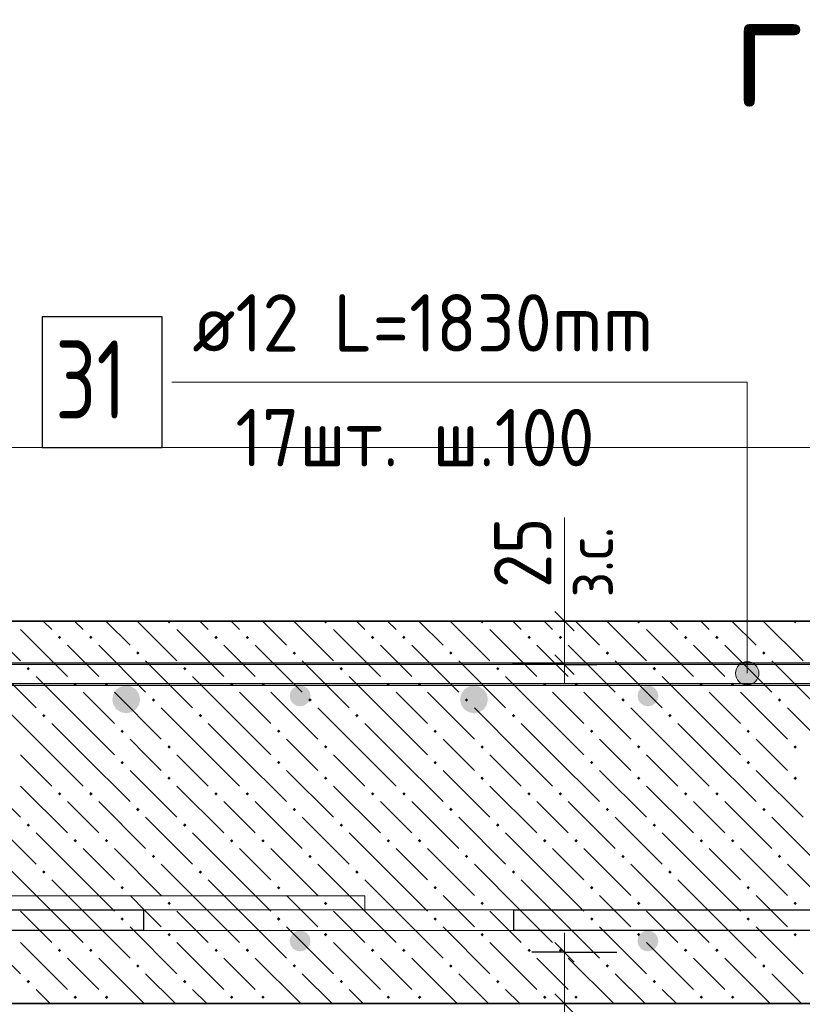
# Model space of a CAD drawing. Header units: millimetres. Extents: x 0 to 42000, y 0 to 29700.
# Tile 19 of 33: x 25698 to 28698, y 16704 to 20480. Entities that reach past the tile are written whole.
import ezdxf

# ---------------------------------------------------------------- set-up
doc = ezdxf.new("R2010")
doc.units = ezdxf.units.MM
for name, color, linetype, lineweight in [('Standard', 7, 'Continuous', 25), ('ДОП Верх по У', 7, 'Continuous', 18), ('ДОП Верх по Х', 7, 'Continuous', 18), ('ДОП Низ по У', 7, 'Continuous', 18), ('ЖБ Перекрытие верхний уровень', 7, 'Continuous', 18), ('Размерная линия_ общее', 7, 'Continuous', 13), ('Фиксатор', 7, 'Continuous', 50), ('Фоновоя арматура Х1', 7, 'Continuous', 25)]:
    doc.layers.add(name, color=color, linetype=linetype, lineweight=lineweight)
doc.styles.add('ISOCPEUR', font='txt')

msp = doc.modelspace()

# ---------------------------------------------------------------- hatches: boundary and pattern name
at = {"layer": 'Standard', "linetype": 'Continuous', "lineweight": 13, "transparency": 33554687}
for points in [[(28464.1, 18011.7), (28509.1, 18011.7), (28486.6, 18018)], [(28441.6, 17973), (28531.6, 17973), (28525.3, 17995.5)], [(28441.6, 17973), (28525.3, 17995.5), (28447.9, 17995.5)], [(28447.9, 17995.5), (28525.3, 17995.5), (28509.1, 18011.7)], [(28447.9, 17995.5), (28509.1, 18011.7), (28464.1, 18011.7)], [(28447.9, 17950.5), (28531.6, 17973), (28441.6, 17973)], [(28447.9, 17950.5), (28525.3, 17950.5), (28531.6, 17973)], [(28464.1, 17934.3), (28525.3, 17950.5), (28447.9, 17950.5)], [(28464.1, 17934.3), (28509.1, 17934.3), (28525.3, 17950.5)], [(28509.1, 17934.3), (28464.1, 17934.3), (28486.6, 17928)]]:
    msp.add_hatch(color=7, dxfattribs=at).paths.add_polyline_path(points)
at = {"layer": 'ДОП Верх по Х', "linetype": 'Continuous', "lineweight": 25, "transparency": 33554687}
for points in [[(26159.4, 17873), (26155.3, 17893.4), (26143.8, 17910.7), (26126.5, 17922.3), (26106.1, 17926.4), (26085.7, 17922.3), (26068.3, 17910.7), (26056.8, 17893.4), (26052.7, 17873), (26056.8, 17852.6), (26068.3, 17835.3), (26085.7, 17823.8), (26106.1, 17819.7), (26126.5, 17823.8), (26143.8, 17835.3), (26155.3, 17852.6)], [(27492.7, 17873), (27488.7, 17893.4), (27477.1, 17910.7), (27459.8, 17922.3), (27439.4, 17926.4), (27419, 17922.3), (27401.7, 17910.7), (27390.1, 17893.4), (27386.1, 17873), (27390.1, 17852.6), (27401.7, 17835.3), (27419, 17823.8), (27439.4, 17819.7), (27459.8, 17823.8), (27477.1, 17835.3), (27488.7, 17852.6)]]:
    msp.add_hatch(color=7, dxfattribs=at).paths.add_polyline_path(points)
at = {"layer": 'ЖБ Перекрытие верхний уровень', "linetype": 'Continuous', "lineweight": 18, "transparency": 33554687}
for points in [[(26264.2, 18170.8), (26266.4, 18173), (26274.9, 18173), (26277.1, 18170.8), (26270.6, 18164.3)], [(26864.2, 18170.8), (26866.4, 18173), (26874.9, 18173), (26877.1, 18170.8), (26870.6, 18164.3)], [(27464.2, 18170.8), (27466.4, 18173), (27474.9, 18173), (27477.1, 18170.8), (27470.6, 18164.3)], [(28064.2, 18170.8), (28066.4, 18173), (28074.9, 18173), (28077.1, 18170.8), (28070.6, 18164.3)], [(28664.2, 18170.8), (28666.4, 18173), (28674.9, 18173), (28677.1, 18170.8), (28670.6, 18164.3)], [(25844.2, 18110.8), (25850.7, 18117.3), (25857.2, 18110.8), (25850.7, 18104.3)], [(25964.2, 18110.8), (25970.6, 18117.3), (25977.1, 18110.8), (25970.6, 18104.3)], [(26444.2, 18110.8), (26450.7, 18117.3), (26457.2, 18110.8), (26450.7, 18104.3)], [(26564.2, 18110.8), (26570.6, 18117.3), (26577.1, 18110.8), (26570.6, 18104.3)], [(27044.2, 18110.8), (27050.7, 18117.3), (27057.2, 18110.8), (27050.7, 18104.3)], [(27164.2, 18110.8), (27170.6, 18117.3), (27177.1, 18110.8), (27170.6, 18104.3)], [(27644.2, 18110.8), (27650.7, 18117.3), (27657.2, 18110.8), (27650.7, 18104.3)], [(27764.2, 18110.8), (27770.6, 18117.3), (27777.1, 18110.8), (27770.6, 18104.3)], [(28244.2, 18110.8), (28250.7, 18117.3), (28257.1, 18110.8), (28250.7, 18104.3)], [(28364.2, 18110.8), (28370.6, 18117.3), (28377.1, 18110.8), (28370.6, 18104.3)], [(26144.2, 18050.8), (26150.7, 18057.3), (26157.2, 18050.8), (26150.7, 18044.3)], [(26744.2, 18050.8), (26750.7, 18057.3), (26757.2, 18050.8), (26750.7, 18044.3)], [(27344.2, 18050.8), (27350.7, 18057.3), (27357.2, 18050.8), (27350.7, 18044.3)], [(27944.2, 18050.8), (27950.7, 18057.3), (27957.1, 18050.8), (27950.7, 18044.3)], [(28544.2, 18050.8), (28550.7, 18057.3), (28557.1, 18050.8), (28550.7, 18044.3)], [(25724.2, 17990.8), (25730.7, 17997.3), (25737.2, 17990.8), (25730.7, 17984.3)], [(26324.2, 17990.8), (26330.7, 17997.3), (26337.2, 17990.8), (26330.7, 17984.3)], [(26924.2, 17990.8), (26930.7, 17997.3), (26937.2, 17990.8), (26930.7, 17984.3)], [(27524.2, 17990.8), (27530.7, 17997.3), (27537.2, 17990.8), (27530.7, 17984.3)], [(28124.2, 17990.8), (28130.7, 17997.3), (28137.2, 17990.8), (28130.7, 17984.3)], [(25904.2, 17930.8), (25910.7, 17937.3), (25917.2, 17930.8), (25910.7, 17924.3)], [(26024.2, 17930.8), (26030.7, 17937.3), (26037.2, 17930.8), (26030.7, 17924.3)], [(26504.2, 17930.8), (26510.7, 17937.3), (26517.2, 17930.8), (26510.7, 17924.3)], [(26624.2, 17930.8), (26630.7, 17937.3), (26637.2, 17930.8), (26630.7, 17924.3)], [(27104.2, 17930.8), (27110.7, 17937.3), (27117.2, 17930.8), (27110.7, 17924.3)], [(27224.2, 17930.8), (27230.7, 17937.3), (27237.2, 17930.8), (27230.7, 17924.3)], [(27704.2, 17930.8), (27710.7, 17937.3), (27717.2, 17930.8), (27710.7, 17924.3)], [(27824.2, 17930.8), (27830.7, 17937.3), (27837.2, 17930.8), (27830.7, 17924.3)], [(28304.2, 17930.8), (28310.7, 17937.3), (28317.2, 17930.8), (28310.7, 17924.3)], [(28424.2, 17930.8), (28430.7, 17937.3), (28437.2, 17930.8), (28430.7, 17924.3)], [(26204.2, 17870.8), (26210.7, 17877.3), (26217.2, 17870.8), (26210.7, 17864.3)], [(26804.2, 17870.8), (26810.7, 17877.3), (26817.2, 17870.8), (26810.7, 17864.3)], [(27404.2, 17870.8), (27410.7, 17877.3), (27417.2, 17870.8), (27410.7, 17864.3)], [(28004.2, 17870.8), (28010.7, 17877.3), (28017.2, 17870.8), (28010.7, 17864.3)], [(28604.2, 17870.8), (28610.7, 17877.3), (28617.2, 17870.8), (28610.7, 17864.3)], [(25784.1, 17810.8), (25790.6, 17817.3), (25797.1, 17810.8), (25790.6, 17804.3)], [(26384.1, 17810.8), (26390.6, 17817.3), (26397.1, 17810.8), (26390.6, 17804.3)], [(26984.1, 17810.8), (26990.6, 17817.3), (26997.1, 17810.8), (26990.6, 17804.3)], [(27584.1, 17810.8), (27590.6, 17817.3), (27597.1, 17810.8), (27590.6, 17804.3)], [(28184.1, 17810.8), (28190.6, 17817.3), (28197.1, 17810.8), (28190.6, 17804.3)], [(26084.1, 17750.8), (26090.6, 17757.3), (26097.1, 17750.8), (26090.6, 17744.3)], [(26684.1, 17750.8), (26690.6, 17757.3), (26697.1, 17750.8), (26690.6, 17744.3)], [(27284.1, 17750.8), (27290.6, 17757.3), (27297.1, 17750.8), (27290.6, 17744.3)], [(27884.1, 17750.8), (27890.6, 17757.3), (27897.1, 17750.8), (27890.6, 17744.3)], [(28484.1, 17750.8), (28490.6, 17757.3), (28497.1, 17750.8), (28490.6, 17744.3)], [(26264.2, 17690.8), (26270.6, 17697.3), (26277.1, 17690.8), (26270.6, 17684.3)], [(26864.2, 17690.8), (26870.6, 17697.3), (26877.1, 17690.8), (26870.6, 17684.3)], [(27464.2, 17690.8), (27470.6, 17697.3), (27477.1, 17690.8), (27470.6, 17684.3)], [(28064.2, 17690.8), (28070.6, 17697.3), (28077.1, 17690.8), (28070.6, 17684.3)], [(28664.2, 17690.8), (28670.6, 17697.3), (28677.1, 17690.8), (28670.6, 17684.3)], [(26084.1, 17630.8), (26090.6, 17637.3), (26097.1, 17630.8), (26090.6, 17624.3)], [(26684.1, 17630.8), (26690.6, 17637.3), (26697.1, 17630.8), (26690.6, 17624.3)], [(27284.1, 17630.8), (27290.6, 17637.3), (27297.1, 17630.8), (27290.6, 17624.3)], [(27884.1, 17630.8), (27890.6, 17637.3), (27897.1, 17630.8), (27890.6, 17624.3)], [(28484.1, 17630.8), (28490.6, 17637.3), (28497.1, 17630.8), (28490.6, 17624.3)], [(26264.2, 17570.8), (26270.6, 17577.3), (26277.1, 17570.8), (26270.6, 17564.3)], [(26864.2, 17570.8), (26870.6, 17577.3), (26877.1, 17570.8), (26870.6, 17564.3)], [(27464.2, 17570.8), (27470.6, 17577.3), (27477.1, 17570.8), (27470.6, 17564.3)], [(28064.2, 17570.8), (28070.6, 17577.3), (28077.1, 17570.8), (28070.6, 17564.3)], [(28664.2, 17570.8), (28670.6, 17577.3), (28677.1, 17570.8), (28670.6, 17564.3)], [(25844.2, 17510.8), (25850.7, 17517.3), (25857.2, 17510.8), (25850.7, 17504.3)], [(25964.2, 17510.8), (25970.6, 17517.3), (25977.1, 17510.8), (25970.6, 17504.3)], [(26444.2, 17510.8), (26450.7, 17517.3), (26457.2, 17510.8), (26450.7, 17504.3)], [(26564.2, 17510.8), (26570.6, 17517.3), (26577.1, 17510.8), (26570.6, 17504.3)], [(27044.2, 17510.8), (27050.7, 17517.3), (27057.2, 17510.8), (27050.7, 17504.3)], [(27164.2, 17510.8), (27170.6, 17517.3), (27177.1, 17510.8), (27170.6, 17504.3)], [(27644.2, 17510.8), (27650.7, 17517.3), (27657.2, 17510.8), (27650.7, 17504.3)], [(27764.2, 17510.8), (27770.6, 17517.3), (27777.1, 17510.8), (27770.6, 17504.3)], [(28244.2, 17510.8), (28250.7, 17517.3), (28257.1, 17510.8), (28250.7, 17504.3)], [(28364.2, 17510.8), (28370.6, 17517.3), (28377.1, 17510.8), (28370.6, 17504.3)], [(26144.2, 17450.8), (26150.7, 17457.3), (26157.2, 17450.8), (26150.7, 17444.3)], [(26744.2, 17450.8), (26750.7, 17457.3), (26757.2, 17450.8), (26750.7, 17444.3)], [(27344.2, 17450.8), (27350.7, 17457.3), (27357.2, 17450.8), (27350.7, 17444.3)], [(27944.2, 17450.8), (27950.7, 17457.3), (27957.1, 17450.8), (27950.7, 17444.3)], [(28544.2, 17450.8), (28550.7, 17457.3), (28557.1, 17450.8), (28550.7, 17444.3)], [(25724.2, 17390.8), (25730.7, 17397.3), (25737.2, 17390.8), (25730.7, 17384.3)], [(26324.2, 17390.8), (26330.7, 17397.3), (26337.2, 17390.8), (26330.7, 17384.3)], [(26924.2, 17390.8), (26930.7, 17397.3), (26937.2, 17390.8), (26930.7, 17384.3)], [(27524.2, 17390.8), (27530.7, 17397.3), (27537.2, 17390.8), (27530.7, 17384.3)], [(28124.2, 17390.8), (28130.7, 17397.3), (28137.2, 17390.8), (28130.7, 17384.3)], [(25904.2, 17330.8), (25910.7, 17337.3), (25917.2, 17330.8), (25910.7, 17324.3)], [(26024.2, 17330.8), (26030.7, 17337.3), (26037.2, 17330.8), (26030.7, 17324.3)], [(26504.2, 17330.8), (26510.7, 17337.3), (26517.2, 17330.8), (26510.7, 17324.3)], [(26624.2, 17330.8), (26630.7, 17337.3), (26637.2, 17330.8), (26630.7, 17324.3)], [(27104.2, 17330.8), (27110.7, 17337.3), (27117.2, 17330.8), (27110.7, 17324.3)], [(27224.2, 17330.8), (27230.7, 17337.3), (27237.2, 17330.8), (27230.7, 17324.3)], [(27704.2, 17330.8), (27710.7, 17337.3), (27717.2, 17330.8), (27710.7, 17324.3)], [(27824.2, 17330.8), (27830.7, 17337.3), (27837.2, 17330.8), (27830.7, 17324.3)], [(28304.2, 17330.8), (28310.7, 17337.3), (28317.2, 17330.8), (28310.7, 17324.3)], [(28424.2, 17330.8), (28430.7, 17337.3), (28437.2, 17330.8), (28430.7, 17324.3)], [(26204.2, 17270.8), (26210.7, 17277.3), (26217.2, 17270.8), (26210.7, 17264.3)], [(26804.2, 17270.8), (26810.7, 17277.3), (26817.2, 17270.8), (26810.7, 17264.3)], [(27404.2, 17270.8), (27410.7, 17277.3), (27417.2, 17270.8), (27410.7, 17264.3)], [(28004.2, 17270.8), (28010.7, 17277.3), (28017.2, 17270.8), (28010.7, 17264.3)], [(28604.2, 17270.8), (28610.7, 17277.3), (28617.2, 17270.8), (28610.7, 17264.3)], [(25784.1, 17210.8), (25790.6, 17217.3), (25797.1, 17210.8), (25790.6, 17204.3)], [(26384.1, 17210.8), (26390.6, 17217.3), (26397.1, 17210.8), (26390.6, 17204.3)], [(26984.1, 17210.8), (26990.6, 17217.3), (26997.1, 17210.8), (26990.6, 17204.3)], [(27584.1, 17210.8), (27590.6, 17217.3), (27597.1, 17210.8), (27590.6, 17204.3)], [(28184.1, 17210.8), (28190.6, 17217.3), (28197.1, 17210.8), (28190.6, 17204.3)], [(26084.1, 17150.8), (26090.6, 17157.3), (26097.1, 17150.8), (26090.6, 17144.3)], [(26684.1, 17150.8), (26690.6, 17157.3), (26697.1, 17150.8), (26690.6, 17144.3)], [(27284.1, 17150.8), (27290.6, 17157.3), (27297.1, 17150.8), (27290.6, 17144.3)], [(27884.1, 17150.8), (27890.6, 17157.3), (27897.1, 17150.8), (27890.6, 17144.3)], [(28484.1, 17150.8), (28490.6, 17157.3), (28497.1, 17150.8), (28490.6, 17144.3)], [(26264.2, 17090.8), (26270.6, 17097.3), (26277.1, 17090.8), (26270.6, 17084.3)], [(26864.2, 17090.8), (26870.6, 17097.3), (26877.1, 17090.8), (26870.6, 17084.3)], [(27464.2, 17090.8), (27470.6, 17097.3), (27477.1, 17090.8), (27470.6, 17084.3)], [(28064.2, 17090.8), (28070.6, 17097.3), (28077.1, 17090.8), (28070.6, 17084.3)], [(28664.2, 17090.8), (28670.6, 17097.3), (28677.1, 17090.8), (28670.6, 17084.3)], [(26084.1, 17030.8), (26090.6, 17037.3), (26097.1, 17030.8), (26090.6, 17024.3)], [(26684.1, 17030.8), (26690.6, 17037.3), (26697.1, 17030.8), (26690.6, 17024.3)], [(27284.1, 17030.8), (27290.6, 17037.3), (27297.1, 17030.8), (27290.6, 17024.3)], [(27884.1, 17030.8), (27890.6, 17037.3), (27897.1, 17030.8), (27890.6, 17024.3)], [(28484.1, 17030.8), (28490.6, 17037.3), (28497.1, 17030.8), (28490.6, 17024.3)], [(26264.2, 16970.8), (26270.6, 16977.3), (26277.1, 16970.8), (26270.6, 16964.3)], [(26864.2, 16970.8), (26870.6, 16977.3), (26877.1, 16970.8), (26870.6, 16964.3)], [(27464.2, 16970.8), (27470.6, 16977.3), (27477.1, 16970.8), (27470.6, 16964.3)], [(28064.2, 16970.8), (28070.6, 16977.3), (28077.1, 16970.8), (28070.6, 16964.3)], [(28664.2, 16970.8), (28670.6, 16977.3), (28677.1, 16970.8), (28670.6, 16964.3)], [(25844.2, 16910.8), (25850.7, 16917.3), (25857.2, 16910.8), (25850.7, 16904.3)], [(25964.2, 16910.8), (25970.6, 16917.3), (25977.1, 16910.8), (25970.6, 16904.3)], [(26444.2, 16910.8), (26450.7, 16917.3), (26457.2, 16910.8), (26450.7, 16904.3)], [(26564.2, 16910.8), (26570.6, 16917.3), (26577.1, 16910.8), (26570.6, 16904.3)], [(27044.2, 16910.8), (27050.7, 16917.3), (27057.2, 16910.8), (27050.7, 16904.3)], [(27164.2, 16910.8), (27170.6, 16917.3), (27177.1, 16910.8), (27170.6, 16904.3)], [(27644.2, 16910.8), (27650.7, 16917.3), (27657.2, 16910.8), (27650.7, 16904.3)], [(27764.2, 16910.8), (27770.6, 16917.3), (27777.1, 16910.8), (27770.6, 16904.3)], [(28244.2, 16910.8), (28250.7, 16917.3), (28257.1, 16910.8), (28250.7, 16904.3)], [(28364.2, 16910.8), (28370.6, 16917.3), (28377.1, 16910.8), (28370.6, 16904.3)], [(26144.2, 16850.8), (26150.7, 16857.3), (26157.2, 16850.8), (26150.7, 16844.3)], [(26744.2, 16850.8), (26750.7, 16857.3), (26757.2, 16850.8), (26750.7, 16844.3)], [(27344.2, 16850.8), (27350.7, 16857.3), (27357.2, 16850.8), (27350.7, 16844.3)], [(27944.2, 16850.8), (27950.7, 16857.3), (27957.1, 16850.8), (27950.7, 16844.3)], [(28544.2, 16850.8), (28550.7, 16857.3), (28557.1, 16850.8), (28550.7, 16844.3)], [(25724.2, 16790.8), (25730.7, 16797.3), (25737.2, 16790.8), (25730.7, 16784.3)], [(26324.2, 16790.8), (26330.7, 16797.3), (26337.2, 16790.8), (26330.7, 16784.3)], [(26924.2, 16790.8), (26930.7, 16797.3), (26937.2, 16790.8), (26930.7, 16784.3)], [(27524.2, 16790.8), (27530.7, 16797.3), (27537.2, 16790.8), (27530.7, 16784.3)], [(28124.2, 16790.8), (28130.7, 16797.3), (28137.2, 16790.8), (28130.7, 16784.3)], [(25904.2, 16730.8), (25910.7, 16737.3), (25917.2, 16730.8), (25910.7, 16724.3)], [(26024.2, 16730.8), (26030.7, 16737.3), (26037.2, 16730.8), (26030.7, 16724.3)], [(26504.2, 16730.8), (26510.7, 16737.3), (26517.2, 16730.8), (26510.7, 16724.3)], [(26624.2, 16730.8), (26630.7, 16737.3), (26637.2, 16730.8), (26630.7, 16724.3)], [(27104.2, 16730.8), (27110.7, 16737.3), (27117.2, 16730.8), (27110.7, 16724.3)], [(27224.2, 16730.8), (27230.7, 16737.3), (27237.2, 16730.8), (27230.7, 16724.3)], [(27704.2, 16730.8), (27710.7, 16737.3), (27717.2, 16730.8), (27710.7, 16724.3)], [(27824.2, 16730.8), (27830.7, 16737.3), (27837.2, 16730.8), (27830.7, 16724.3)], [(28304.2, 16730.8), (28310.7, 16737.3), (28317.2, 16730.8), (28310.7, 16724.3)], [(28424.2, 16730.8), (28430.7, 16737.3), (28437.2, 16730.8), (28430.7, 16724.3)]]:
    msp.add_hatch(color=7, dxfattribs=at).paths.add_polyline_path(points, flags=16)
at = {"layer": 'Фоновоя арматура Х1', "linetype": 'Continuous', "lineweight": 18, "transparency": 33554687}
for points in [[(26812.7, 17886.4), (26809.7, 17901.7), (26801, 17914.6), (26788, 17923.3), (26772.7, 17926.4), (26757.4, 17923.3), (26744.4, 17914.6), (26735.8, 17901.7), (26732.7, 17886.4), (26735.8, 17871.1), (26744.4, 17858.1), (26757.4, 17849.4), (26772.7, 17846.4), (26788, 17849.4), (26801, 17858.1), (26809.7, 17871.1)], [(28146.1, 17886.4), (28143, 17901.7), (28134.4, 17914.6), (28121.4, 17923.3), (28106.1, 17926.4), (28090.8, 17923.3), (28077.8, 17914.6), (28069.1, 17901.7), (28066.1, 17886.4), (28069.1, 17871.1), (28077.8, 17858.1), (28090.8, 17849.4), (28106.1, 17846.4), (28121.4, 17849.4), (28134.4, 17858.1), (28143, 17871.1)], [(26812.7, 16946.4), (26809.7, 16961.7), (26801, 16974.7), (26788, 16983.3), (26772.7, 16986.4), (26757.4, 16983.3), (26744.4, 16974.7), (26735.8, 16961.7), (26732.7, 16946.4), (26735.8, 16931.1), (26744.4, 16918.1), (26757.4, 16909.4), (26772.7, 16906.4), (26788, 16909.4), (26801, 16918.1), (26809.7, 16931.1)], [(28146.1, 16946.4), (28143, 16961.7), (28134.4, 16974.7), (28121.4, 16983.3), (28106.1, 16986.4), (28090.8, 16983.3), (28077.8, 16974.7), (28069.1, 16961.7), (28066.1, 16946.4), (28069.1, 16931.1), (28077.8, 16918.1), (28090.8, 16909.4), (28106.1, 16906.4), (28121.4, 16909.4), (28134.4, 16918.1), (28143, 16931.1)]]:
    msp.add_hatch(color=7, dxfattribs=at).paths.add_polyline_path(points)

# ---------------------------------------------------------------- linework, layer by layer
at = {"layer": 'Standard', "color": 7, "linetype": 'Continuous', "lineweight": 13, "transparency": 33554687}
for p, q in [((27786.4, 18173), (27786.4, 18570.5)), ((28486.6, 18018), (28486.6, 18018)), ((28441.6, 17973), (28441.6, 17973)), ((28531.6, 17973), (28531.6, 17973)), ((28486.6, 17928), (28486.6, 17928)), ((27786.4, 16706.4), (27786.4, 16308.9))]:
    msp.add_line(p, q, dxfattribs=at)
msp.add_lwpolyline([(28486.6, 17973), (28486.6, 19089.7), (26280.6, 19089.7)], dxfattribs=at)
at = {"layer": 'Standard', "color": 254, "linetype": 'Continuous', "lineweight": 13, "true_color": 0xc4c4ff, "transparency": 33554687}
msp.add_lwpolyline([(20484.4, 13506.4), (41354.8, 13506.4), (41354.8, 18839.7), (20484.4, 18839.7), (20484.4, 13506.4)], dxfattribs=at)
at = {"layer": 'Standard', "color": 7, "linetype": 'Continuous', "lineweight": 13, "transparency": 33554687}
msp.add_circle((28486.6, 17973), 45, dxfattribs=at)
at = {"layer": 'ДОП Верх по У', "color": 7, "linetype": 'Continuous', "lineweight": 25, "transparency": 33554687}
for points in [[(25784, 18839.7), (26244, 18839.7), (26244, 19339.7), (25784, 19339.7), (25784, 18839.7)], [(22926.1, 18013), (31006.1, 18013), (31006.1, 16986.4), (27592.7, 16986.4), (27592.7, 17066.4), (30926.1, 17066.4), (30926.1, 17933), (22926.1, 17933), (22926.1, 18013)], [(22926.1, 18013), (31006.1, 18013), (31006.1, 16986.4), (27592.7, 16986.4), (27592.7, 17066.4), (30926.1, 17066.4), (30926.1, 17933), (22926.1, 17933), (22926.1, 18013)]]:
    msp.add_lwpolyline(points, dxfattribs=at)
at = {"layer": 'ДОП Низ по У', "color": 7, "linetype": 'Continuous', "lineweight": 25, "transparency": 33554687}
msp.add_lwpolyline([(26172.7, 16986.4), (21111.1, 16986.4), (21111.1, 17066.4), (26172.7, 17066.4), (26172.7, 16986.4)], dxfattribs=at)
at = {"layer": 'ЖБ Перекрытие верхний уровень', "color": 7, "linetype": 'Continuous', "lineweight": 35, "transparency": 33554687}
for p, q in [((31172.7, 18173), (21151, 18173)), ((21151, 16706.4), (29506.1, 16706.4))]:
    msp.add_line(p, q, dxfattribs=at)
at = {"layer": 'ЖБ Перекрытие верхний уровень', "color": 9, "linetype": 'Continuous', "lineweight": 18, "true_color": 0xc7c7c7, "transparency": 33554687}
for p, q in [((25548.5, 18173), (25700.7, 18020.8)), ((25788.4, 18173), (25820.7, 18140.8)), ((25908.4, 18173), (25940.7, 18140.8)), ((26028.4, 18173), (26120.7, 18080.8)), ((26148.5, 18173), (26300.7, 18020.8)), ((26388.4, 18173), (26420.7, 18140.8)), ((26508.4, 18173), (26540.7, 18140.8)), ((26628.4, 18173), (26720.7, 18080.8)), ((26748.5, 18173), (26900.7, 18020.8)), ((26988.4, 18173), (27020.7, 18140.8)), ((27108.4, 18173), (27140.7, 18140.8)), ((27228.4, 18173), (27320.7, 18080.8)), ((27348.5, 18173), (27500.7, 18020.8)), ((27588.4, 18173), (27620.7, 18140.8)), ((27708.4, 18173), (27740.7, 18140.8)), ((27828.4, 18173), (27920.7, 18080.8)), ((27948.5, 18173), (28100.7, 18020.8)), ((28188.4, 18173), (28220.7, 18140.8)), ((28308.4, 18173), (28340.7, 18140.8)), ((28428.4, 18173), (28520.7, 18080.8)), ((28548.5, 18173), (28700.7, 18020.8)), ((25700.7, 18140.8), (25880.6, 17960.8)), ((26300.7, 18140.8), (26480.6, 17960.8)), ((26900.7, 18140.8), (27080.7, 17960.8)), ((27500.7, 18140.8), (27680.7, 17960.8)), ((28100.7, 18140.8), (28280.7, 17960.8)), ((25940.7, 18020.8), (25880.6, 18080.8)), ((26000.7, 18080.8), (26180.6, 17900.8)), ((26540.7, 18020.8), (26480.6, 18080.8)), ((26600.7, 18080.8), (26780.7, 17900.8)), ((27140.7, 18020.8), (27080.7, 18080.8)), ((27200.7, 18080.8), (27380.7, 17900.8)), ((27740.7, 18020.8), (27680.7, 18080.8)), ((27800.7, 18080.8), (27980.7, 17900.8)), ((28340.7, 18020.8), (28280.7, 18080.8)), ((28400.7, 18080.8), (28580.7, 17900.8)), ((25580.6, 18020.8), (25760.7, 17840.8)), ((26000.7, 17960.8), (25940.7, 18020.8)), ((26180.6, 18020.8), (26360.7, 17840.8)), ((26600.7, 17960.8), (26540.7, 18020.8)), ((26780.7, 18020.8), (26960.7, 17840.8)), ((27200.7, 17960.8), (27140.7, 18020.8)), ((27380.7, 18020.8), (27560.7, 17840.8)), ((27800.7, 17960.8), (27740.7, 18020.8)), ((27980.7, 18020.8), (28160.7, 17840.8)), ((28400.7, 17960.8), (28340.7, 18020.8)), ((28580.7, 18020.8), (28760.7, 17840.8)), ((25940.7, 17780.8), (25760.7, 17960.8)), ((26540.7, 17780.8), (26360.7, 17960.8)), ((27140.7, 17780.8), (26960.7, 17960.8)), ((27740.7, 17780.8), (27560.7, 17960.8)), ((28340.7, 17780.8), (28160.7, 17960.8)), ((25940.7, 17900.8), (26060.7, 17780.8)), ((26060.7, 17900.8), (26240.7, 17720.8)), ((26540.7, 17900.8), (26660.7, 17780.8)), ((26660.7, 17900.8), (26840.7, 17720.8)), ((27140.7, 17900.8), (27260.7, 17780.8)), ((27260.7, 17900.8), (27440.7, 17720.8)), ((27740.7, 17900.8), (27860.7, 17780.8)), ((27860.7, 17900.8), (28040.7, 17720.8)), ((28340.7, 17900.8), (28460.7, 17780.8)), ((28460.7, 17900.8), (28640.7, 17720.8)), ((25820.7, 17660.8), (25640.7, 17840.8)), ((26420.7, 17660.8), (26240.7, 17840.8)), ((27020.7, 17660.8), (26840.7, 17840.8)), ((27620.7, 17660.8), (27440.7, 17840.8)), ((28220.7, 17660.8), (28040.7, 17840.8)), ((28820.7, 17660.8), (28640.7, 17840.8)), ((25820.7, 17780.8), (25940.7, 17660.8)), ((25940.7, 17780.8), (26060.7, 17660.8)), ((26420.7, 17780.8), (26540.7, 17660.8)), ((26540.7, 17780.8), (26660.7, 17660.8)), ((27020.7, 17780.8), (27140.7, 17660.8)), ((27140.7, 17780.8), (27260.7, 17660.8)), ((27620.7, 17780.8), (27740.7, 17660.8)), ((27740.7, 17780.8), (27860.7, 17660.8)), ((28220.7, 17780.8), (28340.7, 17660.8)), ((28340.7, 17780.8), (28460.7, 17660.8)), ((26180.6, 17660.8), (26120.7, 17720.8)), ((26780.7, 17660.8), (26720.7, 17720.8)), ((27380.7, 17660.8), (27320.7, 17720.8)), ((27980.7, 17660.8), (27920.7, 17720.8)), ((28580.7, 17660.8), (28520.7, 17720.8)), ((25700.7, 17660.8), (25820.7, 17540.8)), ((25820.7, 17660.8), (25940.7, 17540.8)), ((25940.7, 17660.8), (26120.7, 17480.8)), ((26240.7, 17600.8), (26180.6, 17660.8)), ((26300.7, 17660.8), (26420.7, 17540.8)), ((26420.7, 17660.8), (26540.7, 17540.8)), ((26540.7, 17660.8), (26720.7, 17480.8)), ((26840.7, 17600.8), (26780.7, 17660.8)), ((26900.7, 17660.8), (27020.7, 17540.8)), ((27020.7, 17660.8), (27140.7, 17540.8)), ((27140.7, 17660.8), (27320.7, 17480.8)), ((27440.7, 17600.8), (27380.7, 17660.8)), ((27500.7, 17660.8), (27620.7, 17540.8)), ((27620.7, 17660.8), (27740.7, 17540.8)), ((27740.7, 17660.8), (27920.7, 17480.8)), ((28040.7, 17600.8), (27980.7, 17660.8)), ((28100.7, 17660.8), (28220.7, 17540.8)), ((28220.7, 17660.8), (28340.7, 17540.8)), ((28340.7, 17660.8), (28520.7, 17480.8)), ((28640.7, 17600.8), (28580.7, 17660.8)), ((25520.7, 17600.8), (25700.7, 17420.8)), ((26120.7, 17600.8), (26300.7, 17420.8)), ((26720.7, 17600.8), (26900.7, 17420.8)), ((27320.7, 17600.8), (27500.7, 17420.8)), ((27920.7, 17600.8), (28100.7, 17420.8)), ((28520.7, 17600.8), (28700.7, 17420.8)), ((25700.7, 17540.8), (25880.6, 17360.8)), ((26300.7, 17540.8), (26480.6, 17360.8)), ((26900.7, 17540.8), (27080.7, 17360.8)), ((27500.7, 17540.8), (27680.7, 17360.8)), ((28100.7, 17540.8), (28280.7, 17360.8)), ((25940.7, 17420.8), (25880.6, 17480.8)), ((26000.7, 17480.8), (26180.6, 17300.8)), ((26540.7, 17420.8), (26480.6, 17480.8)), ((26600.7, 17480.8), (26780.7, 17300.8)), ((27140.7, 17420.8), (27080.7, 17480.8)), ((27200.7, 17480.8), (27380.7, 17300.8)), ((27740.7, 17420.8), (27680.7, 17480.8)), ((27800.7, 17480.8), (27980.7, 17300.8)), ((28340.7, 17420.8), (28280.7, 17480.8)), ((28400.7, 17480.8), (28580.7, 17300.8)), ((25580.6, 17420.8), (25760.7, 17240.8)), ((26000.7, 17360.8), (25940.7, 17420.8)), ((26180.6, 17420.8), (26360.7, 17240.8)), ((26600.7, 17360.8), (26540.7, 17420.8)), ((26780.7, 17420.8), (26960.7, 17240.8)), ((27200.7, 17360.8), (27140.7, 17420.8)), ((27380.7, 17420.8), (27560.7, 17240.8)), ((27800.7, 17360.8), (27740.7, 17420.8)), ((27980.7, 17420.8), (28160.7, 17240.8)), ((28400.7, 17360.8), (28340.7, 17420.8)), ((28580.7, 17420.8), (28760.7, 17240.8)), ((25940.7, 17180.8), (25760.7, 17360.8)), ((26540.7, 17180.8), (26360.7, 17360.8)), ((27140.7, 17180.8), (26960.7, 17360.8)), ((27740.7, 17180.8), (27560.7, 17360.8)), ((28340.7, 17180.8), (28160.7, 17360.8)), ((25940.7, 17300.8), (26060.7, 17180.8)), ((26060.7, 17300.8), (26240.7, 17120.8)), ((26540.7, 17300.8), (26660.7, 17180.8)), ((26660.7, 17300.8), (26840.7, 17120.8)), ((27140.7, 17300.8), (27260.7, 17180.8)), ((27260.7, 17300.8), (27440.7, 17120.8)), ((27740.7, 17300.8), (27860.7, 17180.8)), ((27860.7, 17300.8), (28040.7, 17120.8)), ((28340.7, 17300.8), (28460.7, 17180.8)), ((28460.7, 17300.8), (28640.7, 17120.8)), ((25820.7, 17060.8), (25640.7, 17240.8)), ((26420.7, 17060.8), (26240.7, 17240.8)), ((27020.7, 17060.8), (26840.7, 17240.8)), ((27620.7, 17060.8), (27440.7, 17240.8)), ((28220.7, 17060.8), (28040.7, 17240.8)), ((28820.7, 17060.8), (28640.7, 17240.8)), ((25820.7, 17180.8), (25940.7, 17060.8)), ((25940.7, 17180.8), (26060.7, 17060.8)), ((26420.7, 17180.8), (26540.7, 17060.8)), ((26540.7, 17180.8), (26660.7, 17060.8)), ((27020.7, 17180.8), (27140.7, 17060.8)), ((27140.7, 17180.8), (27260.7, 17060.8)), ((27620.7, 17180.8), (27740.7, 17060.8)), ((27740.7, 17180.8), (27860.7, 17060.8)), ((28220.7, 17180.8), (28340.7, 17060.8)), ((28340.7, 17180.8), (28460.7, 17060.8)), ((26180.6, 17060.8), (26120.7, 17120.8)), ((26780.7, 17060.8), (26720.7, 17120.8)), ((27380.7, 17060.8), (27320.7, 17120.8)), ((27980.7, 17060.8), (27920.7, 17120.8)), ((28580.7, 17060.8), (28520.7, 17120.8)), ((25700.7, 17060.8), (25820.7, 16940.8)), ((25820.7, 17060.8), (25940.7, 16940.8)), ((25940.7, 17060.8), (26120.7, 16880.8)), ((26240.7, 17000.8), (26180.6, 17060.8)), ((26300.7, 17060.8), (26420.7, 16940.8)), ((26420.7, 17060.8), (26540.7, 16940.8)), ((26540.7, 17060.8), (26720.7, 16880.8)), ((26840.7, 17000.8), (26780.7, 17060.8)), ((26900.7, 17060.8), (27020.7, 16940.8)), ((27020.7, 17060.8), (27140.7, 16940.8)), ((27140.7, 17060.8), (27320.7, 16880.8)), ((27440.7, 17000.8), (27380.7, 17060.8)), ((27500.7, 17060.8), (27620.7, 16940.8)), ((27620.7, 17060.8), (27740.7, 16940.8)), ((27740.7, 17060.8), (27920.7, 16880.8)), ((28040.7, 17000.8), (27980.7, 17060.8)), ((28100.7, 17060.8), (28220.7, 16940.8)), ((28220.7, 17060.8), (28340.7, 16940.8)), ((28340.7, 17060.8), (28520.7, 16880.8)), ((28640.7, 17000.8), (28580.7, 17060.8)), ((25520.7, 17000.8), (25700.7, 16820.8)), ((26120.7, 17000.8), (26300.7, 16820.8)), ((26720.7, 17000.8), (26900.7, 16820.8)), ((27320.7, 17000.8), (27500.7, 16820.8)), ((27920.7, 17000.8), (28100.7, 16820.8)), ((28520.7, 17000.8), (28700.7, 16820.8)), ((25700.7, 16940.8), (25880.6, 16760.8)), ((26300.7, 16940.8), (26480.6, 16760.8)), ((26900.7, 16940.8), (27080.7, 16760.8)), ((27500.7, 16940.8), (27680.7, 16760.8)), ((28100.7, 16940.8), (28280.7, 16760.8)), ((25940.7, 16820.8), (25880.6, 16880.8)), ((26000.7, 16880.8), (26175.1, 16706.4)), ((26540.7, 16820.8), (26480.6, 16880.8)), ((26600.7, 16880.8), (26775.1, 16706.4)), ((27140.7, 16820.8), (27080.7, 16880.8)), ((27200.7, 16880.8), (27375.1, 16706.4)), ((27740.7, 16820.8), (27680.7, 16880.8)), ((27800.7, 16880.8), (27975.1, 16706.4)), ((28340.7, 16820.8), (28280.7, 16880.8)), ((28400.7, 16880.8), (28575.1, 16706.4)), ((26000.7, 16760.8), (25940.7, 16820.8)), ((26180.6, 16820.8), (26295.1, 16706.4)), ((26600.7, 16760.8), (26540.7, 16820.8)), ((26780.7, 16820.8), (26895.1, 16706.4)), ((27200.7, 16760.8), (27140.7, 16820.8)), ((27380.7, 16820.8), (27495.1, 16706.4)), ((27800.7, 16760.8), (27740.7, 16820.8)), ((27980.7, 16820.8), (28095.1, 16706.4)), ((28400.7, 16760.8), (28340.7, 16820.8)), ((28580.7, 16820.8), (28695.1, 16706.4)), ((25815.1, 16706.4), (25760.7, 16760.8)), ((26415.1, 16706.4), (26360.7, 16760.8)), ((27015.1, 16706.4), (26960.7, 16760.8)), ((27615.1, 16706.4), (27560.7, 16760.8)), ((28215.1, 16706.4), (28160.7, 16760.8))]:
    msp.add_line(p, q, dxfattribs=at)
at = {"layer": 'Размерная линия_ общее', "color": 7, "linetype": 'Continuous', "lineweight": 13, "transparency": 33554687}
for p, q in [((27786.4, 18173), (27786.4, 18248)), ((27786.4, 18006.4), (27786.4, 18173)), ((27786.4, 18006.4), (27786.4, 17931.4)), ((27786.4, 16903), (27786.4, 16978)), ((27786.4, 16903), (27786.4, 16706.4)), ((27786.4, 16706.4), (27786.4, 16631.4))]:
    msp.add_line(p, q, dxfattribs=at)
at = {"layer": 'Размерная линия_ общее', "color": 7, "linetype": 'Continuous', "lineweight": 25, "transparency": 33554687}
for p, q in [((27823.9, 18135.5), (27748.9, 18210.5)), ((27823.9, 17968.9), (27748.9, 18043.9)), ((27748.9, 16940.5), (27823.9, 16865.5)), ((27748.9, 16743.9), (27823.9, 16668.9))]:
    msp.add_line(p, q, dxfattribs=at)
at = {"layer": 'Размерная линия_ общее', "color": 253, "linetype": 'Continuous', "lineweight": -3, "true_color": 0xa0a0a0, "transparency": 33554687}
for p, q in [((27786.4, 18173), (27454.8, 18173)), ((27786.4, 18173), (27661.4, 18173)), ((27786.4, 18173), (27911.4, 18173)), ((27786.4, 18006.4), (27586.4, 18006.4)), ((27786.4, 18006.4), (27661.4, 18006.4)), ((27786.4, 18006.4), (27911.4, 18006.4)), ((27786.4, 16903), (27661.4, 16903)), ((27786.4, 16903), (27911.4, 16903)), ((27786.4, 16903), (27986.4, 16903)), ((27786.4, 16706.4), (27454.8, 16706.4)), ((27786.4, 16706.4), (27661.4, 16706.4)), ((27786.4, 16706.4), (27911.4, 16706.4))]:
    msp.add_line(p, q, dxfattribs=at)
at = {"layer": 'Фиксатор', "color": 251, "linetype": 'Continuous', "lineweight": 13, "true_color": 0x494949, "transparency": 33554687}
msp.add_lwpolyline([(25408.1, 17839.7), (25408.1, 17119.7), (27021.4, 17119.7), (27021.4, 17066.4), (25354.8, 17066.4), (25354.8, 17839.7), (25408.1, 17839.7)], dxfattribs=at)
at = {"layer": 'Фоновоя арматура Х1', "color": 251, "linetype": 'Continuous', "lineweight": 18, "true_color": 0x656565, "transparency": 33554687}
for points in [[(31006.1, 17926.4), (21111.1, 17926.4), (21111.1, 18006.4), (31006.1, 18006.4), (31006.1, 17926.4)], [(31006.1, 16986.4), (21111.1, 16986.4), (21111.1, 17066.4), (31006.1, 17066.4), (31006.1, 16986.4)]]:
    msp.add_lwpolyline(points, dxfattribs=at)

# ---------------------------------------------------------------- texts
at = {"layer": 'Standard', "color": 7, "linetype": 'Continuous', "lineweight": 50, "transparency": 33554687, "insert": (28434, 20146.5), "char_height": 450, "width": 1149.522, "attachment_point": 7, "style": 'ISOCPEUR'}
msp.add_mtext('\\W0.91;г-г', dxfattribs=at)
at = {"layer": 'ДОП Верх по У', "color": 7, "linetype": 'Continuous', "lineweight": 13, "transparency": 33554687, "attachment_point": 7, "style": 'ISOCPEUR'}
for s, insert, char_height, width in [('\\W0.94;ø12 L=1830mm ', (26359.6, 19207), 220, 2104.376), ('\\W0.75;31', (25834, 18949.7), 300, 472.289), ('\\W0.93;17шт. ш.100 ', (26524.6, 18767), 220, 1773.346)]:
    msp.add_mtext(s, dxfattribs=dict(at, insert=insert, char_height=char_height, width=width))
at = {"layer": 'Размерная линия_ общее', "color": 7, "linetype": 'Continuous', "lineweight": 18, "transparency": 33554687, "insert": (27972.3, 18264.3), "char_height": 180, "width": 413.948, "attachment_point": 7, "rotation": 90, "style": 'ISOCPEUR'}
msp.add_mtext('\\W0.90;з.с.', dxfattribs=at)
at = {"layer": 'Размерная линия_ общее', "color": 7, "linetype": 'Continuous', "lineweight": 25, "transparency": 33554687, "insert": (27736.4, 18300.6), "char_height": 220, "width": 403.924, "attachment_point": 7, "rotation": 90, "style": 'ISOCPEUR'}
msp.add_mtext('\\W0.87;25', dxfattribs=at)

doc.saveas('drawing.dxf')
